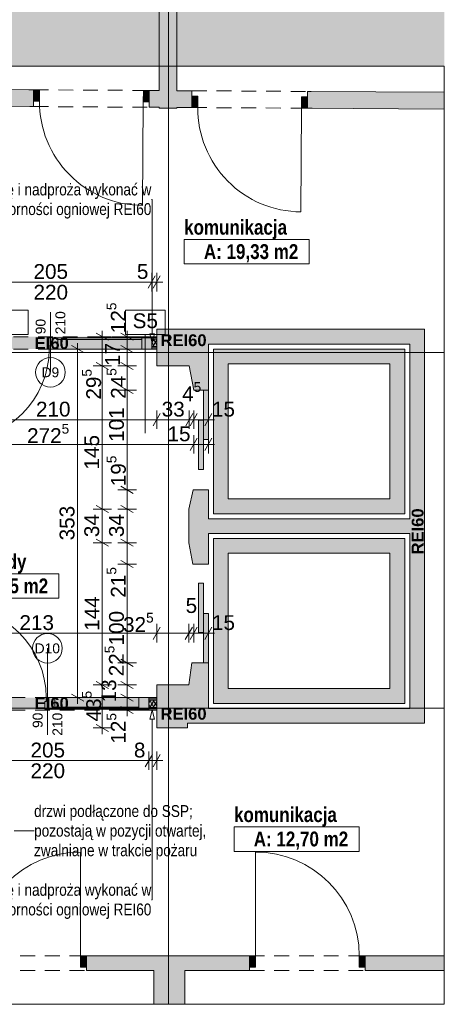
# Paper-space layout 'A-29. RZUT - PIĘTRO -1' of a CAD drawing. Header units: millimetres. Extents: x 0 to 950, y 0 to 750.
# Tile 18 of 28: x 449 to 535, y 101 to 301. Entities that reach past the tile are written whole.
import ezdxf
from ezdxf.xclip import XClip

# ---------------------------------------------------------------- set-up
doc = ezdxf.new("R2010")
doc.units = ezdxf.units.MM
doc.header["$MEASUREMENT"] = 0
doc.header["$XCLIPFRAME"] = 0
for name, pattern in [('ACAD_ISO03W100', [300, 120, -180]), ('DASHDOTX2', [1000, 500, -250, 0, -250]), ('Przer. długie kreski', [2.5, 1.5, -1]), ('PRZERYWANA_DU_A', [550, 350, -200])]:
    doc.linetypes.add(name, pattern=pattern)
for name, color, linetype, lineweight in [('0_Nr_pióra__1', 7, 'Continuous', 20), ('0_Nr_pióra__2', 8, 'Continuous', 13), ('A_linie przekroju_Nr_pióra__1', 7, 'Continuous', 20), ('A_strefy_Nr_pióra__1', 7, 'Continuous', 20), ('A_winda_Nr_pióra__1', 7, 'Continuous', 20), ('A_wymiary_Nr_pióra__1', 7, 'Continuous', 20), ('A_wymiary_Nr_pióra__2', 8, 'Continuous', 13), ('A_ściany proj_Nr_pióra__1', 7, 'Continuous', 20), ('A_ściany_Nr_pióra__1', 7, 'Continuous', 20), ('Drzwi Archicad_Nr_pióra__1', 7, 'Continuous', 20), ('Drzwi Archicad_Nr_pióra__3', 252, 'Continuous', 13), ('Znaczniki drzwi Archicada_Nr_pióra__3', 252, 'Continuous', 13)]:
    doc.layers.add(name, color=color, linetype=linetype, lineweight=lineweight)
for name, color, linetype, lineweight, true_color in [('A_opis ścian_Nr_pióra__19', 7, 'Continuous', 5, 0x191919), ('A_opis_Nr_pióra__10', 7, 'Continuous', 13, 0x4b4b4b), ('A_opis_Nr_pióra__255', 7, 'Continuous', 15, 0x242424), ('A_opis_Nr_pióra__8', 7, 'Continuous', 13, 0x4c4c4c), ('A_osie_Nr_pióra__16', 7, 'Continuous', 5, 0x0f0f0f), ('A_ppoż proj_Nr_pióra__8', 7, 'Continuous', 13, 0x4c4c4c), ('A_ściany proj_Nr_pióra__21', 7, 'Continuous', 5, 0xb0b0b0), ('A_ściany_Nr_pióra__10', 7, 'Continuous', 13, 0x4b4b4b)]:
    doc.layers.add(name, color=color, linetype=linetype, lineweight=lineweight, true_color=true_color)
for name, color, linetype in [('A_podrys', 7, 'Continuous'), ('A_ppoż proj', 7, 'Continuous'), ('A_winda', 7, 'Continuous'), ('A_ściany', 7, 'Continuous'), ('A_ściany proj', 7, 'Continuous'), ('Drzwi Archicad', 7, 'Continuous')]:
    doc.layers.add(name, color=color, linetype=linetype)
doc.styles.add('STYL_AUTOMATYCZNY_1', font='arial.ttf')
doc.styles.add('STYL_AUTOMATYCZNY_2', font='ARIALN.TTF')
doc.styles.add('STYL_AUTOMATYCZNY_3', font='arial.ttf')
doc.styles.add('STYL_AUTOMATYCZNY_4', font='arial.ttf')
doc.styles.add('STYL_AUTOMATYCZNY_5', font='arial.ttf')
doc.styles.add('STYL_AUTOMATYCZNY_6', font='ARIALN.TTF')
pattern_1 = [(0, (-3203.2107, -656.7228), (0, 2), [0, -2])]
pattern_2 = [(60, (-3203.2107, -656.72283), (-0.51961524, 0.3), []), (120, (-3203.2107, -656.72283), (0.51961524, 0.3), [])]

# ---------------------------------------------------------------- blocks, each defined once
blk = doc.blocks.new('Rysunek_2_2', base_point=(-3203.21, -656.72))
at = {"linetype": 'Continuous', "lineweight": 0, "true_color": 0x484848}
blk.add_hatch(color=251, dxfattribs=at).paths.add_polyline_path([(365.17, 519.05), (365.17, 291.43), (535.17, 291.43), (535.17, 519.05)])
at = {"layer": 'A_ppoż proj', "linetype": 'Continuous', "lineweight": 0, "true_color": 0x121212}
for points in [[(434.99, 236.63), (434.99, 234.13), (476.99, 234.13), (476.99, 236.63)], [(434.39, 161.03), (476.99, 161.03), (476.99, 163.53), (434.39, 163.53)]]:
    blk.add_hatch(color=250, dxfattribs=at).paths.add_polyline_path(points)
at = {"layer": 'A_winda', "linetype": 'Continuous', "lineweight": 0, "true_color": 0xfdfdfd}
h = blk.add_hatch(color=7, dxfattribs=at)
h.paths.add_polyline_path([(488.45, 234.13), (488.45, 200.78), (527.17, 200.78), (527.17, 234.13)])
h.paths.add_polyline_path([(524.17, 231.13), (524.17, 203.78), (491.45, 203.78), (491.45, 231.13)], flags=0)
for points in [[(486.45, 215.82), (487.45, 215.82), (487.45, 225.82), (486.45, 225.82)], [(485.45, 209.71), (486.45, 209.71), (486.45, 219.71), (485.45, 219.71)], [(485.45, 186.71), (485.45, 176.71), (486.45, 176.71), (486.45, 186.71)], [(486.45, 180.59), (486.45, 170.59), (487.45, 170.59), (487.45, 180.59)]]:
    blk.add_hatch(color=7, dxfattribs=at).paths.add_polyline_path(points)
h = blk.add_hatch(color=7, dxfattribs=at)
h.paths.add_polyline_path([(527.17, 195.78), (488.45, 195.78), (488.45, 162.36), (527.17, 162.36)])
h.paths.add_polyline_path([(524.17, 192.78), (524.17, 165.36), (491.45, 165.36), (491.45, 192.78)], flags=0)
at = {"layer": 'A_ściany', "linetype": 'Continuous', "lineweight": 0, "true_color": 0x000000}
for points in [[(481.08, 282.93), (481.08, 302.41), (477.48, 302.41), (477.48, 282.93)], [(345, 283.91), (452.07, 283.24), (452.09, 286.64), (348, 287.29)], [(475.49, 286.5), (475.46, 283.1), (477.48, 283.09), (477.48, 286.49)], [(481.08, 283.06), (484.1, 283.05), (484.12, 286.45), (481.08, 286.46)], [(507.52, 286.3), (507.5, 282.9), (535.17, 282.73), (535.17, 286.13)], [(476.99, 230.7), (483.59, 230.7), (484.47, 225.82), (487.45, 225.82), (487.45, 238.13), (476.99, 238.13)], [(531.17, 238.13), (487.45, 238.13), (487.45, 235.13), (531.17, 235.13)], [(531.17, 158.36), (531.17, 235.13), (528.17, 235.13), (528.17, 161.36)], [(483.48, 194.92), (484.29, 190.59), (487.45, 190.59), (487.45, 205.62), (484.37, 205.62), (483.48, 201.72)], [(487.45, 196.78), (528.17, 196.78), (528.17, 199.78), (487.45, 199.78)], [(483.5, 166.1), (476.99, 166.1), (476.99, 157.4), (483.23, 157.4), (483.23, 158.36), (487.45, 158.36), (487.45, 170.59), (484.09, 170.59)], [(487.45, 158.36), (531.17, 158.36), (528.17, 161.36), (487.45, 161.36)], [(462.78, 111.25), (462.78, 108.25), (495.78, 108.25), (495.78, 111.25)], [(519.18, 111.25), (519.18, 108.25), (535.17, 108.25), (535.17, 111.25)], [(476.38, 101.43), (482.66, 101.43), (482.66, 108.25), (476.38, 108.25)]]:
    blk.add_hatch(color=18, dxfattribs=at).paths.add_polyline_path(points)
at = {"layer": 'A_ściany proj', "linetype": 'Continuous', "lineweight": 13}
h = blk.add_hatch(dxfattribs=at)
h.set_pattern_fill('gypsum_0002', color=8, style=0, pattern_type=2)
h.set_pattern_definition(pattern_1)
h.paths.add_polyline_path([(475.99, 236.63), (475.99, 236.38), (476.99, 236.38), (476.99, 236.63)])
h = blk.add_hatch(dxfattribs=at)
h.set_pattern_fill('gypsum_0002', color=8, style=0, pattern_type=2)
h.set_pattern_definition(pattern_1)
h.paths.add_polyline_path([(476.99, 236.38), (475.99, 236.38), (475.99, 236.13), (476.99, 236.13)])
h = blk.add_hatch(dxfattribs=at)
h.set_pattern_fill('batt_insulation_0002', color=8, style=0, pattern_type=2)
h.set_pattern_definition(pattern_2)
h.paths.add_polyline_path([(476.99, 236.13), (475.99, 236.13), (475.99, 234.63), (476.99, 234.63)])
h = blk.add_hatch(dxfattribs=at)
h.set_pattern_fill('gypsum_0002', color=8, style=0, pattern_type=2)
h.set_pattern_definition(pattern_1)
h.paths.add_polyline_path([(476.99, 234.63), (475.99, 234.63), (475.99, 234.38), (476.99, 234.38)])
h = blk.add_hatch(dxfattribs=at)
h.set_pattern_fill('gypsum_0002', color=8, style=0, pattern_type=2)
h.set_pattern_definition(pattern_1)
h.paths.add_polyline_path([(475.99, 234.13), (476.99, 234.13), (476.99, 234.38), (475.99, 234.38)])
h = blk.add_hatch(dxfattribs=at)
h.set_pattern_fill('gypsum_0002', color=8, style=0, pattern_type=2)
h.set_pattern_definition(pattern_1)
h.paths.add_polyline_path([(476.99, 163.53), (475.39, 163.53), (475.39, 163.28), (476.99, 163.28)])
h = blk.add_hatch(dxfattribs=at)
h.set_pattern_fill('gypsum_0002', color=8, style=0, pattern_type=2)
h.set_pattern_definition(pattern_1)
h.paths.add_polyline_path([(476.99, 163.28), (475.39, 163.28), (475.39, 163.03), (476.99, 163.03)])
h = blk.add_hatch(dxfattribs=at)
h.set_pattern_fill('batt_insulation_0002', color=8, style=0, pattern_type=2)
h.set_pattern_definition(pattern_2)
h.paths.add_polyline_path([(476.99, 163.03), (475.39, 163.03), (475.39, 161.53), (476.99, 161.53)])
h = blk.add_hatch(dxfattribs=at)
h.set_pattern_fill('gypsum_0002', color=8, style=0, pattern_type=2)
h.set_pattern_definition(pattern_1)
h.paths.add_polyline_path([(475.39, 161.53), (475.39, 161.28), (476.99, 161.28), (476.99, 161.53)])
h = blk.add_hatch(dxfattribs=at)
h.set_pattern_fill('gypsum_0002', color=8, style=0, pattern_type=2)
h.set_pattern_definition(pattern_1)
h.paths.add_polyline_path([(475.39, 161.03), (476.99, 161.03), (476.99, 161.28), (475.39, 161.28)])
at = {"layer": 'Drzwi Archicad', "linetype": 'Continuous', "lineweight": 0, "true_color": 0xfdfdfd}
for points in [[(452.09, 286.64), (452.07, 284.34), (453.27, 284.34), (453.29, 286.64)], [(475.47, 284.2), (475.49, 286.5), (474.29, 286.51), (474.27, 284.21)], [(484.11, 285.35), (484.1, 283.05), (485.3, 283.04), (485.31, 285.34)], [(507.5, 282.9), (507.51, 285.2), (506.31, 285.21), (506.3, 282.91)], [(462.78, 111.25), (461.58, 111.25), (461.58, 108.95), (462.78, 108.95)], [(495.78, 111.25), (495.78, 108.95), (496.98, 108.95), (496.98, 111.25)], [(519.18, 108.95), (519.18, 111.25), (517.98, 111.25), (517.98, 108.95)]]:
    blk.add_hatch(color=7, dxfattribs=at).paths.add_polyline_path(points)
at = {"layer": '0_Nr_pióra__1', "color": 7, "linetype": 'Continuous', "lineweight": 20, "ltscale": 2}
for p, q in [((482.54, 256.3), (482.54, 251.36)), ((482.54, 256.3), (507.84, 256.3)), ((507.84, 256.3), (507.84, 251.36)), ((482.54, 251.36), (507.84, 251.36)), ((492.63, 137.34), (492.63, 132.4)), ((492.63, 137.34), (517.94, 137.34)), ((517.94, 137.34), (517.94, 132.4)), ((492.63, 132.4), (517.94, 132.4))]:
    blk.add_line(p, q, dxfattribs=at)
at = {"layer": '0_Nr_pióra__2', "color": 8, "linetype": 'PRZERYWANA_DU_A', "lineweight": 13, "ltscale": 2, "flags": 128}
for points in [[(535.17, 291.43), (365.17, 291.43), (365.17, 519.05)], [(535.17, 101.43), (535.17, 291.43)], [(365.17, 101.43), (535.17, 101.43)]]:
    blk.add_lwpolyline(points, dxfattribs=at)
at = {"layer": 'A_linie przekroju_Nr_pióra__1', "color": 7, "linetype": 'ACAD_ISO03W100', "lineweight": 20, "ltscale": 2}
blk.add_line((73.24, 177.09), (535.17, 177.09), dxfattribs=at)
at = {"layer": 'A_opis ścian_Nr_pióra__19', "color": 250, "linetype": 'Continuous', "lineweight": 5, "ltscale": 2, "true_color": 0x191919}
for p, q in [((451.02, 242.04), (443.02, 242.04)), ((451.02, 237.09), (451.02, 242.04)), ((478.68, 242.04), (470.68, 242.04)), ((470.68, 242.04), (470.68, 237.09)), ((478.68, 237.09), (478.68, 242.04)), ((443.02, 237.09), (451.02, 237.09)), ((470.68, 237.09), (478.68, 237.09)), ((474.68, 237.09), (474.68, 217.09))]:
    blk.add_line(p, q, dxfattribs=at)
at = {"layer": 'A_opis_Nr_pióra__255', "color": 250, "linetype": 'Continuous', "lineweight": 15, "ltscale": 2, "true_color": 0x242424}
for p, q in [((476.07, 264.44), (475.91, 264.44)), ((476.07, 237.24), (476.07, 264.44)), ((475.57, 237.24), (476.57, 237.24)), ((476.07, 235.38), (475.57, 237.24)), ((476.07, 235.38), (476.57, 237.24)), ((476.07, 161.03), (475.57, 159.16)), ((476.07, 161.03), (476.57, 159.16)), ((476.57, 159.16), (475.57, 159.16)), ((476.07, 159.16), (476.07, 122.6)), ((448.16, 136.53), (452.19, 136.53)), ((476.07, 122.6), (475.91, 122.6))]:
    blk.add_line(p, q, dxfattribs=at)
at = {"layer": 'A_osie_Nr_pióra__16', "color": 250, "linetype": 'DASHDOTX2', "lineweight": 5, "ltscale": 2, "true_color": 0x0f0f0f}
for p, q in [((479.38, 400.34), (479.38, 101.43)), ((535.17, 233.43), (86.77, 233.43)), ((535.17, 161.43), (86.77, 161.43))]:
    blk.add_line(p, q, dxfattribs=at)
at = {"layer": 'A_strefy_Nr_pióra__1', "color": 7, "linetype": 'Continuous', "lineweight": 20, "ltscale": 2}
for p, q in [((433.84, 188.6), (457.21, 188.6)), ((457.21, 188.6), (457.21, 183.66)), ((433.84, 183.66), (457.21, 183.66))]:
    blk.add_line(p, q, dxfattribs=at)
at = {"layer": 'A_winda_Nr_pióra__1', "color": 7, "linetype": 'PRZERYWANA_DU_A', "lineweight": 20, "ltscale": 2, "flags": 128}
for points in [[(488.45, 234.13), (527.17, 234.13), (527.17, 200.78), (488.45, 200.78)], [(524.17, 231.13), (524.17, 203.78), (491.45, 203.78), (491.45, 231.13)], [(527.17, 195.78), (488.45, 195.78), (488.45, 162.36), (527.17, 162.36)], [(524.17, 192.78), (524.17, 165.36), (491.45, 165.36), (491.45, 192.78)]]:
    blk.add_lwpolyline(points, close=True, dxfattribs=at)
at = {"layer": 'A_winda_Nr_pióra__1', "color": 7, "linetype": 'Continuous', "lineweight": 20, "ltscale": 2, "flags": 128}
for points in [[(486.45, 215.82), (486.45, 225.82), (487.45, 225.82), (487.45, 215.82)], [(485.45, 209.71), (485.45, 219.71), (486.45, 219.71), (486.45, 209.71)], [(485.45, 186.71), (485.45, 176.71), (486.45, 176.71), (486.45, 186.71)], [(486.45, 180.59), (486.45, 170.59), (487.45, 170.59), (487.45, 180.59)]]:
    blk.add_lwpolyline(points, close=True, dxfattribs=at)
at = {"layer": 'A_wymiary_Nr_pióra__1', "color": 7, "linetype": 'Continuous', "lineweight": 20, "ltscale": 2}
for p, q in [((475.27, 246.45), (476.71, 248.95)), ((477.71, 248.95), (476.27, 246.45)), ((467.24, 235.91), (464.74, 237.35)), ((472.24, 235.91), (469.74, 237.35)), ((462.24, 233.41), (459.74, 234.85)), ((469.74, 234.85), (472.24, 233.41)), ((464.74, 231.42), (467.24, 229.98)), ((469.74, 231.42), (472.24, 229.98)), ((469.74, 226.55), (472.24, 225.1)), ((477.71, 221.07), (476.27, 218.57)), ((484.31, 221.07), (482.86, 218.57)), ((485.19, 221.07), (483.75, 218.57)), ((486.73, 218.57), (488.17, 221.07)), ((485.19, 216.07), (483.75, 213.57)), ((486.73, 213.57), (488.17, 216.07)), ((469.74, 206.35), (472.24, 204.9)), ((464.74, 202.45), (467.24, 201)), ((469.74, 202.45), (472.24, 201)), ((464.74, 195.65), (467.24, 194.2)), ((469.74, 195.65), (472.24, 194.2)), ((469.74, 191.31), (472.24, 189.87)), ((477.71, 177.84), (476.27, 175.34)), ((484.23, 177.84), (482.78, 175.34)), ((485.19, 177.84), (483.75, 175.34)), ((486.73, 175.34), (488.17, 177.84)), ((469.74, 171.31), (472.24, 169.87)), ((464.74, 166.82), (467.24, 165.38)), ((469.74, 166.82), (472.24, 165.38)), ((459.74, 164.25), (462.24, 162.81)), ((469.74, 164.25), (472.24, 162.81)), ((469.74, 161.75), (472.24, 160.31)), ((464.74, 158.12), (467.24, 156.68)), ((476.11, 152.03), (474.67, 149.53)), ((476.27, 149.53), (477.71, 152.03))]:
    blk.add_line(p, q, dxfattribs=at)
at = {"layer": 'A_wymiary_Nr_pióra__2', "color": 8, "linetype": 'Continuous', "lineweight": 13, "ltscale": 2}
for p, q in [((475.99, 245.82), (475.99, 249.57)), ((476.99, 245.82), (476.99, 249.57)), ((434.99, 247.7), (475.99, 247.7)), ((475.99, 247.7), (476.99, 247.7)), ((476.99, 247.7), (478.21, 247.7)), ((465.99, 236.63), (465.99, 237.85)), ((470.99, 236.63), (470.99, 237.85)), ((460.99, 234.13), (460.99, 235.35)), ((467.87, 236.63), (464.12, 236.63)), ((465.99, 230.7), (465.99, 236.63)), ((472.87, 236.63), (469.12, 236.63)), ((470.99, 234.13), (470.99, 236.63)), ((462.87, 234.13), (459.12, 234.13)), ((460.99, 163.53), (460.99, 234.13)), ((472.87, 234.13), (469.12, 234.13)), ((470.99, 230.7), (470.99, 234.13)), ((467.87, 230.7), (464.12, 230.7)), ((465.99, 201.72), (465.99, 230.7)), ((472.87, 230.7), (469.12, 230.7)), ((470.99, 225.82), (470.99, 230.7)), ((472.87, 225.82), (469.12, 225.82)), ((470.99, 205.62), (470.99, 225.82)), ((476.99, 217.95), (476.99, 221.7)), ((483.59, 217.95), (483.59, 221.7)), ((484.47, 217.95), (484.47, 221.7)), ((487.45, 217.95), (487.45, 221.7)), ((434.99, 219.82), (476.99, 219.82)), ((476.99, 219.82), (483.59, 219.82)), ((483.59, 219.82), (484.47, 219.82)), ((484.47, 219.82), (487.45, 219.82)), ((487.45, 219.82), (488.67, 219.82)), ((484.47, 212.95), (484.47, 216.7)), ((487.45, 212.95), (487.45, 216.7)), ((429.99, 214.82), (484.47, 214.82)), ((484.47, 214.82), (487.45, 214.82)), ((487.45, 214.82), (488.67, 214.82)), ((472.87, 205.62), (469.12, 205.62)), ((470.99, 201.72), (470.99, 205.62)), ((467.87, 201.72), (464.12, 201.72)), ((465.99, 194.92), (465.99, 201.72)), ((472.87, 201.72), (469.12, 201.72)), ((470.99, 194.92), (470.99, 201.72)), ((467.87, 194.92), (464.12, 194.92)), ((465.99, 166.1), (465.99, 194.92)), ((472.87, 194.92), (469.12, 194.92)), ((470.99, 190.59), (470.99, 194.92)), ((472.87, 190.59), (469.12, 190.59)), ((470.99, 170.59), (470.99, 190.59)), ((476.99, 174.71), (476.99, 178.46)), ((483.5, 174.71), (483.5, 178.46)), ((484.47, 174.71), (484.47, 178.46)), ((487.45, 174.71), (487.45, 178.46)), ((434.39, 176.59), (476.99, 176.59)), ((476.99, 176.59), (483.5, 176.59)), ((483.5, 176.59), (484.47, 176.59)), ((484.47, 176.59), (487.45, 176.59)), ((487.45, 176.59), (488.67, 176.59)), ((472.87, 170.59), (469.12, 170.59)), ((470.99, 166.1), (470.99, 170.59)), ((467.87, 166.1), (464.12, 166.1)), ((465.99, 157.4), (465.99, 166.1)), ((472.87, 166.1), (469.12, 166.1)), ((470.99, 163.53), (470.99, 166.1)), ((462.87, 163.53), (459.12, 163.53)), ((460.99, 162.3), (460.99, 163.53)), ((472.87, 163.53), (469.12, 163.53)), ((470.99, 161.03), (470.99, 163.53)), ((472.87, 161.03), (469.12, 161.03)), ((470.99, 159.8), (470.99, 161.03)), ((467.87, 157.4), (464.12, 157.4)), ((465.99, 156.17), (465.99, 157.4)), ((475.39, 148.9), (475.39, 152.65)), ((476.99, 148.9), (476.99, 152.65)), ((434.39, 150.78), (475.39, 150.78)), ((475.39, 150.78), (476.99, 150.78)), ((476.99, 150.78), (478.21, 150.78))]:
    blk.add_line(p, q, dxfattribs=at)
at = {"layer": 'A_ściany proj_Nr_pióra__1', "color": 7, "linetype": 'Continuous', "lineweight": 20, "ltscale": 2, "flags": 128}
for points in [[(476.99, 236.63), (475.99, 236.63)], [(475.99, 234.13), (476.99, 234.13)], [(476.99, 163.53), (475.39, 163.53)], [(475.39, 161.03), (476.99, 161.03)]]:
    blk.add_lwpolyline(points, dxfattribs=at)
at = {"layer": 'A_ściany proj_Nr_pióra__21', "color": 253, "linetype": 'Continuous', "lineweight": 5, "ltscale": 2, "true_color": 0xb0b0b0}
for p, q in [((475.99, 236.43), (475.99, 236.63)), ((475.99, 236.38), (475.99, 236.43)), ((476.99, 236.38), (475.99, 236.38)), ((475.99, 236.13), (475.99, 236.38)), ((476.99, 236.13), (475.99, 236.13)), ((475.99, 234.63), (475.99, 236.13)), ((475.99, 234.63), (476.99, 234.63)), ((475.99, 234.38), (475.99, 234.63)), ((475.99, 234.38), (476.99, 234.38)), ((475.99, 234.13), (475.99, 234.38)), ((475.39, 163.53), (475.39, 163.28)), ((476.99, 163.28), (475.39, 163.28)), ((475.39, 163.28), (475.39, 163.03)), ((476.99, 163.03), (475.39, 163.03)), ((475.39, 163.03), (475.39, 161.53)), ((475.39, 161.53), (476.99, 161.53)), ((475.39, 161.53), (475.39, 161.28)), ((475.39, 161.28), (476.99, 161.28)), ((475.39, 161.28), (475.39, 161.23)), ((475.39, 161.23), (475.39, 161.03))]:
    blk.add_line(p, q, dxfattribs=at)
at = {"layer": 'A_ściany proj_Nr_pióra__21', "color": 253, "linetype": 'Continuous', "lineweight": 5, "ltscale": 2, "true_color": 0xb0b0b0, "flags": 128}
for points in [[(476.99, 236.38), (476.99, 236.63)], [(476.99, 236.13), (476.99, 236.38)], [(476.99, 234.63), (476.99, 236.13)], [(476.99, 234.38), (476.99, 234.63)], [(476.99, 234.13), (476.99, 234.38)], [(476.99, 163.53), (476.99, 163.28)], [(476.99, 163.28), (476.99, 163.03)], [(476.99, 163.03), (476.99, 161.53)], [(476.99, 161.53), (476.99, 161.28)], [(476.99, 161.28), (476.99, 161.03)]]:
    blk.add_lwpolyline(points, dxfattribs=at)
at = {"layer": 'A_ściany_Nr_pióra__1', "color": 7, "linetype": 'Continuous', "lineweight": 20, "ltscale": 2}
for p, q in [((452.09, 286.64), (451.15, 286.65)), ((452.09, 286.64), (452.07, 284.34)), ((475.49, 286.5), (475.47, 284.2)), ((475.49, 286.5), (476.43, 286.49)), ((484.12, 286.45), (483.38, 286.45)), ((484.1, 283.05), (484.11, 285.35)), ((484.11, 285.35), (484.12, 286.45)), ((507.5, 282.9), (507.51, 285.2)), ((507.51, 285.2), (507.52, 286.3)), ((507.52, 286.3), (508.26, 286.3)), ((452.07, 283.24), (451.33, 283.25)), ((452.07, 284.34), (452.07, 283.24)), ((475.47, 284.2), (475.46, 283.1)), ((475.46, 283.1), (476.2, 283.09)), ((484.1, 283.05), (483.16, 283.05)), ((507.5, 282.9), (508.44, 282.9)), ((487.45, 225.82), (484.47, 225.82)), ((484.37, 205.62), (487.45, 205.62)), ((487.45, 190.59), (484.29, 190.59)), ((484.09, 170.59), (487.45, 170.59)), ((462.78, 111.25), (463.72, 111.25)), ((462.78, 111.25), (462.78, 108.95)), ((495.78, 111.25), (494.84, 111.25)), ((495.78, 111.25), (495.78, 108.95)), ((519.18, 111.25), (520.12, 111.25)), ((519.18, 111.25), (519.18, 108.95)), ((462.78, 108.95), (462.78, 108.25)), ((462.78, 108.25), (463.52, 108.25)), ((495.78, 108.25), (495.04, 108.25)), ((495.78, 108.95), (495.78, 108.25)), ((519.18, 108.95), (519.18, 108.25)), ((519.18, 108.25), (519.92, 108.25))]:
    blk.add_line(p, q, dxfattribs=at)
at = {"layer": 'A_ściany_Nr_pióra__1', "color": 7, "linetype": 'Continuous', "lineweight": 20, "ltscale": 2, "flags": 128}
for points in [[(477.48, 302.41), (477.48, 286.49)], [(481.08, 286.46), (481.08, 302.41)], [(452.09, 286.64), (348, 287.29)], [(477.48, 286.49), (475.49, 286.5)], [(484.12, 286.45), (481.08, 286.46)], [(535.17, 286.13), (507.52, 286.3)], [(370.8, 283.75), (452.07, 283.24)], [(475.46, 283.1), (477.48, 283.09)], [(477.48, 283.09), (477.48, 282.93)], [(477.48, 282.93), (481.08, 282.93)], [(481.08, 283.06), (484.1, 283.05)], [(481.08, 282.93), (481.08, 283.06)], [(507.5, 282.9), (535.17, 282.73)], [(487.45, 238.13), (476.99, 238.13)], [(476.99, 238.13), (476.99, 230.7)], [(531.17, 238.13), (487.45, 238.13)], [(531.17, 235.13), (531.17, 238.13)], [(487.45, 235.13), (528.17, 235.13)], [(487.45, 225.82), (487.45, 235.13)], [(528.17, 235.13), (528.17, 199.78)], [(531.17, 158.36), (531.17, 235.13)], [(476.99, 230.7), (483.59, 230.7)], [(483.59, 230.7), (484.47, 225.82)], [(484.37, 205.62), (483.48, 201.72)], [(487.45, 199.78), (487.45, 205.62)], [(483.48, 201.72), (483.48, 194.92)], [(528.17, 199.78), (487.45, 199.78)], [(487.45, 196.78), (528.17, 196.78)], [(487.45, 190.59), (487.45, 196.78)], [(528.17, 196.78), (528.17, 161.36)], [(483.48, 194.92), (484.29, 190.59)], [(484.09, 170.59), (483.5, 166.1)], [(487.45, 161.36), (487.45, 170.59)], [(483.5, 166.1), (476.99, 166.1)], [(476.99, 166.1), (476.99, 157.4)], [(528.17, 161.36), (487.45, 161.36)], [(483.23, 157.4), (483.23, 158.36)], [(483.23, 158.36), (487.45, 158.36)], [(487.45, 158.36), (531.17, 158.36)], [(476.99, 157.4), (483.23, 157.4)], [(495.78, 111.25), (462.78, 111.25)], [(535.17, 111.25), (519.18, 111.25)], [(462.78, 108.25), (476.38, 108.25)], [(476.38, 108.25), (476.38, 101.43)], [(482.66, 108.25), (495.78, 108.25)], [(482.66, 101.43), (482.66, 108.25)], [(519.18, 108.25), (535.17, 108.25)]]:
    blk.add_lwpolyline(points, dxfattribs=at)
at = {"layer": 'A_ściany_Nr_pióra__10', "color": 251, "linetype": 'Przer. długie kreski', "lineweight": 13, "ltscale": 2, "true_color": 0x4b4b4b}
for p, q in [((452.09, 286.64), (475.49, 286.5)), ((484.12, 286.45), (507.52, 286.3)), ((452.07, 283.24), (475.46, 283.1)), ((484.1, 283.05), (507.5, 282.9)), ((439.38, 111.25), (462.78, 111.25)), ((495.78, 111.25), (519.18, 111.25)), ((439.38, 108.25), (462.78, 108.25)), ((495.78, 108.25), (519.18, 108.25))]:
    blk.add_line(p, q, dxfattribs=at)
at = {"layer": 'Drzwi Archicad_Nr_pióra__1', "color": 7, "linetype": 'Continuous', "lineweight": 20, "ltscale": 2}
for p, q in [((452.09, 286.64), (451.15, 286.65)), ((452.09, 286.64), (451.15, 286.65)), ((452.07, 284.34), (452.09, 286.64)), ((452.09, 286.64), (452.07, 284.34)), ((452.09, 286.64), (452.07, 284.34)), ((452.09, 286.64), (453.29, 286.64)), ((453.29, 286.64), (453.27, 284.34)), ((474.27, 284.21), (474.29, 286.51)), ((474.29, 286.51), (475.49, 286.5)), ((475.49, 286.5), (475.47, 284.2)), ((475.49, 286.5), (475.47, 284.2)), ((475.49, 286.5), (475.47, 284.2)), ((475.49, 286.5), (476.43, 286.49)), ((475.49, 286.5), (476.43, 286.49)), ((484.12, 286.45), (483.38, 286.45)), ((484.12, 286.45), (483.38, 286.45)), ((484.1, 283.05), (484.11, 285.35)), ((484.1, 283.05), (484.11, 285.35)), ((484.1, 283.05), (484.11, 285.35)), ((484.11, 285.35), (484.12, 286.45)), ((484.11, 285.35), (484.12, 286.45)), ((484.11, 285.35), (485.31, 285.34)), ((485.31, 285.34), (485.3, 283.04)), ((506.3, 282.91), (506.31, 285.21)), ((506.31, 285.21), (507.51, 285.2)), ((507.51, 285.2), (507.5, 282.9)), ((507.5, 282.9), (507.51, 285.2)), ((507.5, 282.9), (507.51, 285.2)), ((507.51, 285.2), (507.52, 286.3)), ((507.51, 285.2), (507.52, 286.3)), ((507.52, 286.3), (508.26, 286.3)), ((507.52, 286.3), (508.26, 286.3)), ((452.07, 283.24), (451.33, 283.25)), ((452.07, 283.24), (451.33, 283.25)), ((453.27, 284.34), (452.07, 284.34)), ((452.07, 284.34), (452.07, 283.24)), ((452.07, 284.34), (452.07, 283.24)), ((474.27, 284.21), (474.14, 263.21)), ((475.47, 284.2), (474.27, 284.21)), ((475.47, 284.2), (475.46, 283.1)), ((475.47, 284.2), (475.46, 283.1)), ((475.46, 283.1), (476.2, 283.09)), ((475.46, 283.1), (476.2, 283.09)), ((484.1, 283.05), (483.16, 283.05)), ((484.1, 283.05), (483.16, 283.05)), ((485.3, 283.04), (484.1, 283.05)), ((506.3, 282.91), (506.17, 261.91)), ((507.5, 282.9), (506.3, 282.91)), ((507.5, 282.9), (508.44, 282.9)), ((507.5, 282.9), (508.44, 282.9)), ((487.45, 225.82), (484.47, 225.82)), ((484.37, 205.62), (487.45, 205.62)), ((487.45, 190.59), (484.29, 190.59)), ((484.09, 170.59), (487.45, 170.59)), ((461.58, 111.25), (461.58, 132.25)), ((496.98, 111.25), (496.98, 132.25)), ((462.78, 111.25), (461.58, 111.25)), ((461.58, 111.25), (461.58, 108.95)), ((462.78, 108.95), (462.78, 111.25)), ((462.78, 111.25), (462.78, 108.95)), ((462.78, 111.25), (462.78, 108.95)), ((462.78, 111.25), (463.72, 111.25)), ((462.78, 111.25), (463.72, 111.25)), ((495.78, 111.25), (494.84, 111.25)), ((495.78, 111.25), (494.84, 111.25)), ((495.78, 111.25), (496.98, 111.25)), ((495.78, 108.95), (495.78, 111.25)), ((495.78, 111.25), (495.78, 108.95)), ((495.78, 111.25), (495.78, 108.95)), ((496.98, 111.25), (496.98, 108.95)), ((517.98, 108.95), (517.98, 111.25)), ((517.98, 111.25), (519.18, 111.25)), ((519.18, 111.25), (519.18, 108.95)), ((519.18, 111.25), (519.18, 108.95)), ((519.18, 111.25), (519.18, 108.95)), ((519.18, 111.25), (520.12, 111.25)), ((519.18, 111.25), (520.12, 111.25)), ((461.58, 108.95), (462.78, 108.95)), ((462.78, 108.95), (462.78, 108.25)), ((462.78, 108.95), (462.78, 108.25)), ((462.78, 108.25), (463.52, 108.25)), ((462.78, 108.25), (463.52, 108.25)), ((495.78, 108.25), (495.04, 108.25)), ((495.78, 108.25), (495.04, 108.25)), ((496.98, 108.95), (495.78, 108.95)), ((495.78, 108.95), (495.78, 108.25)), ((495.78, 108.95), (495.78, 108.25)), ((519.18, 108.95), (517.98, 108.95)), ((519.18, 108.95), (519.18, 108.25)), ((519.18, 108.95), (519.18, 108.25)), ((519.18, 108.25), (519.92, 108.25)), ((519.18, 108.25), (519.92, 108.25))]:
    blk.add_line(p, q, dxfattribs=at)
for centre, start, end in [((474.27, 284.21), 179.646, 269.646), ((506.3, 282.91), 179.646, 269.646), ((461.58, 111.25), 90, 180), ((496.98, 111.25), 0, 90)]:
    blk.add_arc(centre, 21, start, end, dxfattribs=at)
at = {"layer": 'Drzwi Archicad_Nr_pióra__3', "color": 252, "linetype": 'Przer. długie kreski', "lineweight": 13, "ltscale": 2}
for p, q in [((475.99, 236.63), (434.99, 236.63)), ((475.99, 234.13), (434.99, 234.13)), ((475.39, 163.53), (434.39, 163.53)), ((475.39, 161.03), (434.39, 161.03))]:
    blk.add_line(p, q, dxfattribs=at)
at = {"layer": 'Drzwi Archicad_Nr_pióra__3', "color": 252, "linetype": 'Continuous', "lineweight": 13, "ltscale": 2}
for p, q in [((454.99, 236.43), (454.99, 234.93)), ((456.99, 236.43), (454.99, 236.43)), ((456.99, 234.13), (456.99, 236.43)), ((456.99, 236.43), (473.99, 236.43)), ((456.99, 234.13), (456.99, 236.43)), ((473.99, 236.07), (456.99, 236.07)), ((475.99, 236.43), (473.99, 236.43)), ((473.99, 236.43), (473.99, 234.13)), ((473.99, 236.43), (473.99, 234.13)), ((475.99, 236.43), (475.99, 236.63)), ((475.99, 234.13), (475.99, 236.43)), ((475.99, 236.38), (475.99, 236.43)), ((475.99, 236.38), (475.99, 236.43)), ((475.99, 236.13), (475.99, 236.38)), ((475.99, 236.13), (475.99, 236.38)), ((475.99, 234.63), (475.99, 236.13)), ((475.99, 234.63), (475.99, 236.13)), ((454.99, 234.93), (455.23, 234.93)), ((455.23, 234.93), (455.23, 234.13)), ((455.23, 234.13), (456.99, 234.13)), ((473.99, 234.13), (456.99, 234.13)), ((456.99, 234.13), (473.99, 234.13)), ((473.99, 234.13), (475.99, 234.13)), ((475.99, 234.38), (475.99, 234.63)), ((475.99, 234.38), (475.99, 234.63)), ((475.99, 234.13), (475.99, 234.38)), ((475.99, 234.13), (475.99, 234.38)), ((454.63, 162.73), (454.63, 163.53)), ((454.63, 163.53), (456.39, 163.53)), ((456.39, 163.53), (456.39, 161.23)), ((473.39, 163.53), (456.39, 163.53)), ((456.39, 163.53), (456.39, 161.23)), ((456.39, 163.53), (473.39, 163.53)), ((473.39, 161.23), (473.39, 163.53)), ((473.39, 163.53), (475.39, 163.53)), ((473.39, 161.23), (473.39, 163.53)), ((475.39, 163.53), (475.39, 161.23)), ((475.39, 163.53), (475.39, 163.28)), ((475.39, 163.53), (475.39, 163.28)), ((454.39, 161.23), (454.39, 162.73)), ((454.39, 162.73), (454.63, 162.73)), ((473.39, 161.59), (456.39, 161.59)), ((475.39, 163.28), (475.39, 163.03)), ((475.39, 163.28), (475.39, 163.03)), ((475.39, 163.03), (475.39, 161.53)), ((475.39, 163.03), (475.39, 161.53)), ((475.39, 161.53), (475.39, 161.28)), ((475.39, 161.53), (475.39, 161.28)), ((456.39, 161.23), (454.39, 161.23)), ((456.39, 161.23), (473.39, 161.23)), ((475.39, 161.23), (473.39, 161.23)), ((475.39, 161.28), (475.39, 161.23)), ((475.39, 161.28), (475.39, 161.23)), ((475.39, 161.23), (475.39, 161.03))]:
    blk.add_line(p, q, dxfattribs=at)
for centre, start, end in [((436.75, 234.13), 270, 0), ((436.15, 163.53), 0, 90)]:
    blk.add_arc(centre, 18.48, start, end, dxfattribs=at)
at = {"layer": 'Znaczniki drzwi Archicada_Nr_pióra__3', "color": 252, "linetype": 'Continuous', "lineweight": 13, "ltscale": 2}
for p, q in [((455.49, 229.42), (455.49, 241.63)), ((454.89, 173.53), (454.89, 156.03))]:
    blk.add_line(p, q, dxfattribs=at)
at = {"layer": 'Znaczniki drzwi Archicada_Nr_pióra__3', "color": 252, "linetype": 'Continuous', "lineweight": 13, "ltscale": 2, "flags": 128}
for points in [[(452.49, 229.42, 1), (458.49, 229.42, 1)], [(457.89, 173.53, 1), (451.89, 173.53, 1)]]:
    blk.add_lwpolyline(points, format="xyb", close=True, dxfattribs=at)
at = {"layer": '0_Nr_pióra__1', "color": 7, "linetype": 'Continuous', "lineweight": 20, "char_height": 3, "attachment_point": 1, "style": 'STYL_AUTOMATYCZNY_6'}
for s, insert in [('\\A1;{\\pql;\\fArial Narrow|b1|i0|c238|p0;\\W1.000000;komunikacja}', (482.54, 260.3)), ('\\A1;{\\pql;\\fArial Narrow|b1|i0|c238|p0;\\W1.000000;A: 19,33 m2}', (486.54, 255.37)), ('\\A1;{\\pql;\\fArial Narrow|b1|i0|c238|p0;\\W1.000000;komunikacja}', (492.63, 141.34)), ('\\A1;{\\pql;\\fArial Narrow|b1|i0|c238|p0;\\W1.000000;A: 12,70 m2}', (496.63, 136.41))]:
    blk.add_mtext(s, dxfattribs=dict(at, insert=insert))
at = {"layer": 'A_opis ścian_Nr_pióra__19', "color": 250, "linetype": 'Continuous', "lineweight": 5, "true_color": 0x191919, "insert": (474.68, 241.36), "char_height": 3, "attachment_point": 2, "style": 'STYL_AUTOMATYCZNY_1'}
blk.add_mtext('\\A1;{\\pqc;\\fArial|b0|i0|c238|p0;\\W1.000000;S5}', dxfattribs=at)
at = {"layer": 'A_opis_Nr_pióra__10', "color": 251, "linetype": 'Continuous', "lineweight": 13, "true_color": 0x4b4b4b, "char_height": 2.4, "width": 42.1916, "attachment_point": 6, "line_spacing_factor": 0.992932, "style": 'STYL_AUTOMATYCZNY_2'}
for insert in [(475.91, 264.1), (475.91, 122.26)]:
    blk.add_mtext('\\A1;{\\pqr;\\fArial Narrow|b0|i0|c238|p0;\\W1.000000;ścianę i nadproża wykonać w klasie odporności ogniowej REI60}', dxfattribs=dict(at, insert=insert))
at = {"layer": 'A_opis_Nr_pióra__8', "color": 251, "linetype": 'Continuous', "lineweight": 13, "true_color": 0x4c4c4c, "insert": (452.19, 136.23), "char_height": 2.4, "width": 36.2405, "attachment_point": 4, "line_spacing_factor": 0.99263, "style": 'STYL_AUTOMATYCZNY_2'}
blk.add_mtext('\\A1;{\\pql;\\fArial Narrow|b0|i0|c238|p0;\\W1.000000;drzwi podłączone do SSP; pozostają w pozycji otwartej, zwalniane w trakcie pożaru}', dxfattribs=at)
at = {"layer": 'A_ppoż proj_Nr_pióra__8', "color": 251, "linetype": 'Continuous', "lineweight": 13, "true_color": 0x4c4c4c, "char_height": 2.4, "attachment_point": 5, "style": 'STYL_AUTOMATYCZNY_3'}
for s, insert in [('\\A1;{\\pqc;\\fArial|b1|i0|c238|p0;\\W1.000000;EI60}', (455.75, 235.32)), ('\\A1;{\\pqc;\\fArial|b1|i0|c238|p0;\\W1.000000;REI60}', (482.42, 235.9)), ('\\A1;{\\pqc;\\fArial|b1|i0|c238|p0;\\W1.000000;EI60}', (455.75, 162.39)), ('\\A1;{\\pqc;\\fArial|b1|i0|c238|p0;\\W1.000000;REI60}', (482.42, 160.25))]:
    blk.add_mtext(s, dxfattribs=dict(at, insert=insert))
at = {"layer": 'A_ppoż proj_Nr_pióra__8', "color": 251, "linetype": 'Continuous', "lineweight": 13, "true_color": 0x4c4c4c, "insert": (529.79, 197.2), "char_height": 2.4, "attachment_point": 5, "rotation": 90, "style": 'STYL_AUTOMATYCZNY_3'}
blk.add_mtext('\\A1;{\\pqc;\\fArial|b1|i0|c238|p0;\\W1.000000;REI60}', dxfattribs=at)
at = {"layer": 'A_strefy_Nr_pióra__1', "color": 7, "linetype": 'Continuous', "lineweight": 20, "char_height": 3, "attachment_point": 1, "style": 'STYL_AUTOMATYCZNY_6'}
for s, insert in [('\\A1;{\\pql;\\fArial Narrow|b1|i0|c238|p0;\\W1.000000;prz. windy}', (433.84, 192.6)), ('\\A1;{\\pql;\\fArial Narrow|b1|i0|c238|p0;\\W1.000000;A: 9,45 m2}', (437.84, 187.67))]:
    blk.add_mtext(s, dxfattribs=dict(at, insert=insert))
at = {"layer": 'A_wymiary_Nr_pióra__1', "color": 7, "linetype": 'Continuous', "lineweight": 20, "char_height": 3, "attachment_point": 7, "style": 'STYL_AUTOMATYCZNY_5'}
for s, insert, width in [('\\A1;{\\pql;\\fArial|b0|i0|c238|p0;\\W1.000000;205}', (452.06, 248.3), 6.8645), ('\\A1;{\\pql;\\fArial|b0|i0|c238|p0;\\W1.000000;5}', (472.98, 248.3), 2.2882), ('\\A1;{\\pql;\\fArial|b0|i0|c238|p0;\\W1.000000;220}', (452.06, 244.1), 6.8645), ('\\A1;{\\pql;\\fArial|b0|i0|c238|p0;\\W1.000000;210}', (452.56, 220.42), 6.8645), ('\\A1;{\\pql;\\fArial|b0|i0|c238|p0;\\W1.000000;33}', (478, 220.42), 4.5763), ('\\A1;{\\pql;\\fArial|b0|i0|c238|p0;\\W1.000000;15}', (488.17, 220.42), 4.5763), ('\\A1;{\\pql;\\fArial|b0|i0|c238|p0;\\W1.000000;15}', (479.17, 215.42), 4.5763), ('\\A1;{\\pql;\\fArial|b0|i0|c238|p0;\\W1.000000;5}', (482.84, 180.64), 2.2882), ('\\A1;{\\pql;\\fArial|b0|i0|c238|p0;\\W1.000000;213}', (449.22, 177.19), 6.8645), ('\\A1;{\\pql;\\fArial|b0|i0|c238|p0;\\W1.000000;15}', (488.17, 177.19), 4.5763), ('\\A1;{\\pql;\\fArial|b0|i0|c238|p0;\\W1.000000;205}', (451.46, 151.38), 6.8645), ('\\A1;{\\pql;\\fArial|b0|i0|c238|p0;\\W1.000000;8}', (472.38, 151.38), 2.2882), ('\\A1;{\\pql;\\fArial|b0|i0|c238|p0;\\W1.000000;220}', (451.46, 147.18), 6.8645)]:
    blk.add_mtext(s, dxfattribs=dict(at, insert=insert, width=width))
at = {"layer": 'A_wymiary_Nr_pióra__1', "color": 7, "linetype": 'Continuous', "lineweight": 20, "char_height": 3, "attachment_point": 7, "rotation": 90, "style": 'STYL_AUTOMATYCZNY_1'}
for s, insert in [('\\A1;{\\pql;\\fArial|b0|i0|c238|p0;\\W1.000000;12\\fArial|b0|i0|c238|p0;\\W1.000000;\\A1{\\H.66x;\\S5^  ;}}', (471.59, 237.35)), ('\\A1;{\\pql;\\fArial|b0|i0|c238|p0;\\W1.000000;29\\fArial|b0|i0|c238|p0;\\W1.000000;\\A1{\\H.66x;\\S5^  ;}}', (466.61, 223.89)), ('\\A1;{\\pql;\\fArial|b0|i0|c238|p0;\\W1.000000;24\\fArial|b0|i0|c238|p0;\\W1.000000;\\A1{\\H.66x;\\S5^  ;}}', (471.62, 224.06)), ('\\A1;{\\pql;\\fArial|b0|i0|c238|p0;\\W1.000000;19\\fArial|b0|i0|c238|p0;\\W1.000000;\\A1{\\H.66x;\\S5^  ;}}', (471.61, 206.35)), ('\\A1;{\\pql;\\fArial|b0|i0|c238|p0;\\W1.000000;21\\fArial|b0|i0|c238|p0;\\W1.000000;\\A1{\\H.66x;\\S5^  ;}}', (471.59, 183.78)), ('\\A1;{\\pql;\\fArial|b0|i0|c238|p0;\\W1.000000;22\\fArial|b0|i0|c238|p0;\\W1.000000;\\A1{\\H.66x;\\S5^  ;}}', (471.21, 167.86)), ('\\A1;{\\pql;\\fArial|b0|i0|c238|p0;\\W1.000000;43\\fArial|b0|i0|c238|p0;\\W1.000000;\\A1{\\H.66x;\\S5^  ;}}', (466.61, 158.71)), ('\\A1;{\\pql;\\fArial|b0|i0|c238|p0;\\W1.000000;12\\fArial|b0|i0|c238|p0;\\W1.000000;\\A1{\\H.66x;\\S5^  ;}}', (471.59, 154.22))]:
    blk.add_mtext(s, dxfattribs=dict(at, insert=insert))
at = {"layer": 'A_wymiary_Nr_pióra__1', "color": 7, "linetype": 'Continuous', "lineweight": 20, "char_height": 3, "attachment_point": 7, "rotation": 90, "style": 'STYL_AUTOMATYCZNY_5'}
for s, insert, width in [('\\A1;{\\pql;\\fArial|b0|i0|c238|p0;\\W1.000000;17}', (469.56, 230.7), 4.5763), ('\\A1;{\\pql;\\fArial|b0|i0|c238|p0;\\W1.000000;101}', (470.39, 215.34), 6.8645), ('\\A1;{\\pql;\\fArial|b0|i0|c238|p0;\\W1.000000;145}', (465.39, 209.74), 6.8645), ('\\A1;{\\pql;\\fArial|b0|i0|c238|p0;\\W1.000000;353}', (460.39, 195.39), 6.8645), ('\\A1;{\\pql;\\fArial|b0|i0|c238|p0;\\W1.000000;34}', (465.39, 196.04), 4.5763), ('\\A1;{\\pql;\\fArial|b0|i0|c238|p0;\\W1.000000;34}', (470.39, 196.04), 4.5763), ('\\A1;{\\pql;\\fArial|b0|i0|c238|p0;\\W1.000000;144}', (465.39, 177.08), 6.8645), ('\\A1;{\\pql;\\fArial|b0|i0|c238|p0;\\W1.000000;100}', (470.39, 174.11), 6.8645), ('\\A1;{\\pql;\\fArial|b0|i0|c238|p0;\\W1.000000;13}', (468.83, 162.57), 4.5763)]:
    blk.add_mtext(s, dxfattribs=dict(at, insert=insert, width=width))
at = {"layer": 'A_wymiary_Nr_pióra__1', "color": 7, "linetype": 'Continuous', "lineweight": 20, "char_height": 3, "attachment_point": 7, "style": 'STYL_AUTOMATYCZNY_1'}
for s, insert in [('\\A1;{\\pql;\\fArial|b0|i0|c238|p0;\\W1.000000;4\\fArial|b0|i0|c238|p0;\\W1.000000;\\A1{\\H.66x;\\S5^  ;}}', (482.13, 222.68)), ('\\A1;{\\pql;\\fArial|b0|i0|c238|p0;\\W1.000000;272\\fArial|b0|i0|c238|p0;\\W1.000000;\\A1{\\H.66x;\\S5^  ;}}', (450.76, 214.23)), ('\\A1;{\\pql;\\fArial|b0|i0|c238|p0;\\W1.000000;32\\fArial|b0|i0|c238|p0;\\W1.000000;\\A1{\\H.66x;\\S5^  ;}}', (470.18, 175.97))]:
    blk.add_mtext(s, dxfattribs=dict(at, insert=insert))
at = {"layer": 'Znaczniki drzwi Archicada_Nr_pióra__3', "color": 252, "linetype": 'Continuous', "lineweight": 13, "char_height": 2, "attachment_point": 7, "rotation": 90, "style": 'STYL_AUTOMATYCZNY_4'}
for s, insert in [('\\A1;{\\pql;\\fArial CE|b0|i0|c238|p0;\\W1.000000;210}', (458.53, 237.13)), ('\\A1;{\\pql;\\fArial CE|b0|i0|c238|p0;\\W1.000000;90}', (454.53, 237.13)), ('\\A1;{\\pql;\\fArial CE|b0|i0|c238|p0;\\W1.000000;90}', (453.93, 157.39)), ('\\A1;{\\pql;\\fArial CE|b0|i0|c238|p0;\\W1.000000;210}', (457.93, 155.82))]:
    blk.add_mtext(s, dxfattribs=dict(at, insert=insert))
at = {"layer": 'Znaczniki drzwi Archicada_Nr_pióra__3', "color": 252, "linetype": 'Continuous', "lineweight": 13, "char_height": 2, "attachment_point": 7, "style": 'STYL_AUTOMATYCZNY_4'}
for s, insert in [('\\A1;{\\pql;\\fArial CE|b0|i0|c238|p0;\\W1.000000;D9}', (453.69, 228.39)), ('\\A1;{\\pql;\\fArial CE|b0|i0|c238|p0;\\W1.000000;D10}', (452.3, 172.49))]:
    blk.add_mtext(s, dxfattribs=dict(at, insert=insert))

psp = doc.layouts.new('A-29. RZUT - PIĘTRO -1')

# ---------------------------------------------------------------- block references
at = {"layer": 'A_podrys', "color": 37, "linetype": 'Continuous', "lineweight": 5, "true_color": 0x656532}
ref = psp.add_blockref('Rysunek_2_2', (-3203.21, -656.72), dxfattribs=at)
XClip(ref).set_block_clipping_path([(34.2720516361, 101.426833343), (535.1719941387, 519.046833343)])

doc.saveas('drawing.dxf')
